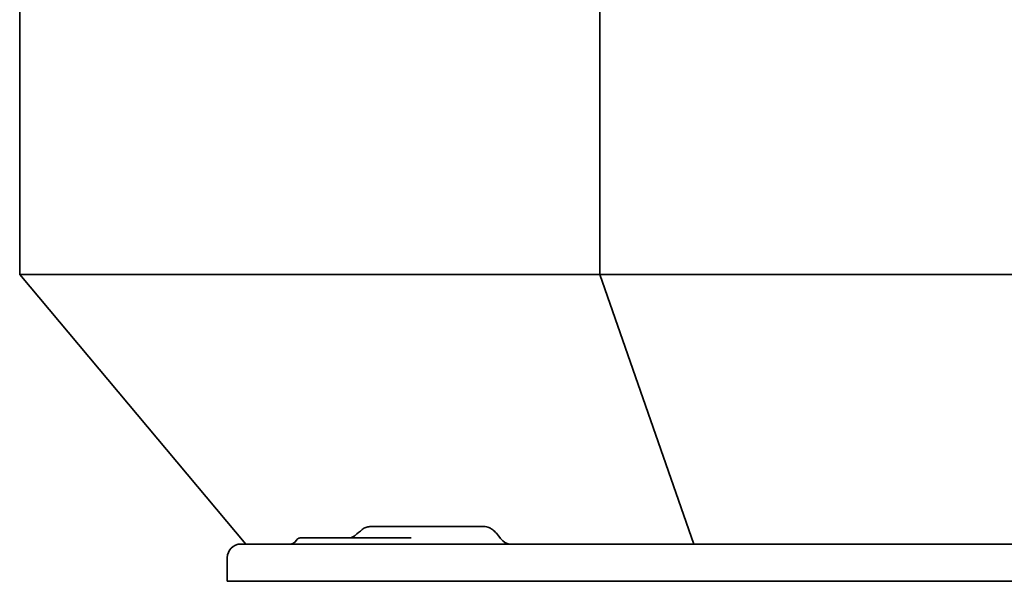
# Model space of a CAD drawing. Header units: millimetres. Extents: x 231 to 1028, y 220 to 672.
# Tile 1 of 11: x 231 to 628, y 220 to 446. Entities that reach past the tile are written whole.
import ezdxf

# ---------------------------------------------------------------- set-up
doc = ezdxf.new("R2010")
doc.units = ezdxf.units.MM
doc.header["$LTSCALE"] = 3
doc.layers.add('Krawędzie widoczne(ISO)', color=7, linetype='Continuous', lineweight=35, true_color=0x262659)

msp = doc.modelspace()

# ---------------------------------------------------------------- linework, layer by layer
at = {"layer": 'Krawędzie widoczne(ISO)'}
for p, q in [((231.5, 618.5), (231.5, 343)), ((464.94, 618.5), (464.94, 343)), ((231.5, 343), (464.94, 343)), ((322.5, 234.5), (231.5, 343)), ((464.94, 343), (795.06, 343)), ((502.63, 234.5), (464.94, 343)), ((394.54, 241.5), (372.36, 241.5)), ((418.79, 241.5), (394.54, 241.5)), ((424.97, 236.72), (423.84, 238.17)), ((320.5, 234.5), (325, 234.5)), ((935, 234.5), (325, 234.5)), ((375.21, 237), (344.53, 237)), ((388.99, 237), (375.21, 237)), ((315, 229), (315, 219.5)), ((315, 219.5), (325, 219.5)), ((935, 219.5), (325, 219.5))]:
    msp.add_line(p, q, dxfattribs=at)
for centre, radius, start, end in [((320.5, 229), 5.5, 90, 180), ((340.2, 237.5), 3, 270, 330.0109)]:
    msp.add_arc(centre, radius, start, end, dxfattribs=at)
msp.add_ellipse((426.56, 237.5), major_axis=(2.45, -2.78), ratio=0.464123, start_param=4.585337, end_param=5.894333, dxfattribs=at)
for points, knots in [([(364.04, 237), (364.3, 237), (364.65, 237.06), (365.38, 237.31), (365.75, 237.49), (366.16, 237.77), (366.22, 237.81), (366.28, 237.86)], [0, 0, 0, 0, 0.1735386, 0.1735386, 0.3371262, 0.3371262, 0.3664688, 0.3664688, 0.3664688, 0.3664688]), ([(369.26, 240.31), (369.72, 240.69), (370.24, 241), (371.29, 241.39), (371.83, 241.5), (372.36, 241.5)], [0, 0, 0, 0, 0.1896719, 0.1896719, 0.3642365, 0.3642365, 0.3642365, 0.3642365]), ([(423.84, 238.17), (423.47, 238.63), (423.04, 239.1), (421.99, 240.09), (421.48, 240.44), (420.79, 240.88), (420.34, 241.13), (419.46, 241.43), (419.1, 241.5), (418.79, 241.5)], [-0.5440379, -0.5440379, -0.5440379, -0.5440379, -0.4342717, -0.4342717, -0.2881618, -0.2881618, -0.1313599, -0.1313599, 0, 0, 0, 0]), ([(342.8, 236), (342.89, 236.17), (343.02, 236.32), (343.31, 236.59), (343.48, 236.72), (343.87, 236.9), (344.08, 236.96), (344.37, 237), (344.45, 237), (344.53, 237)], [0.0000507, 0.0000507, 0.0000507, 0.0000507, 0.057547, 0.057547, 0.1205198, 0.1205198, 0.1848544, 0.1848544, 0.2086024, 0.2086024, 0.2086024, 0.2086024])]:
    msp.add_open_spline(points, degree=3, knots=knots, dxfattribs=at)
for points in [[(366.28, 237.86), (366.33, 237.9), (366.38, 237.94), (366.43, 237.98)], [(366.28, 237.86), (366.28, 237.86), (366.28, 237.86), (366.28, 237.86)], [(366.45, 238), (367.38, 238.77), (368.32, 239.54), (369.25, 240.31)], [(369.26, 240.31), (369.26, 240.31), (369.26, 240.31), (369.25, 240.31)]]:
    msp.add_open_spline(points, degree=3, dxfattribs=at)

doc.saveas('drawing.dxf')
